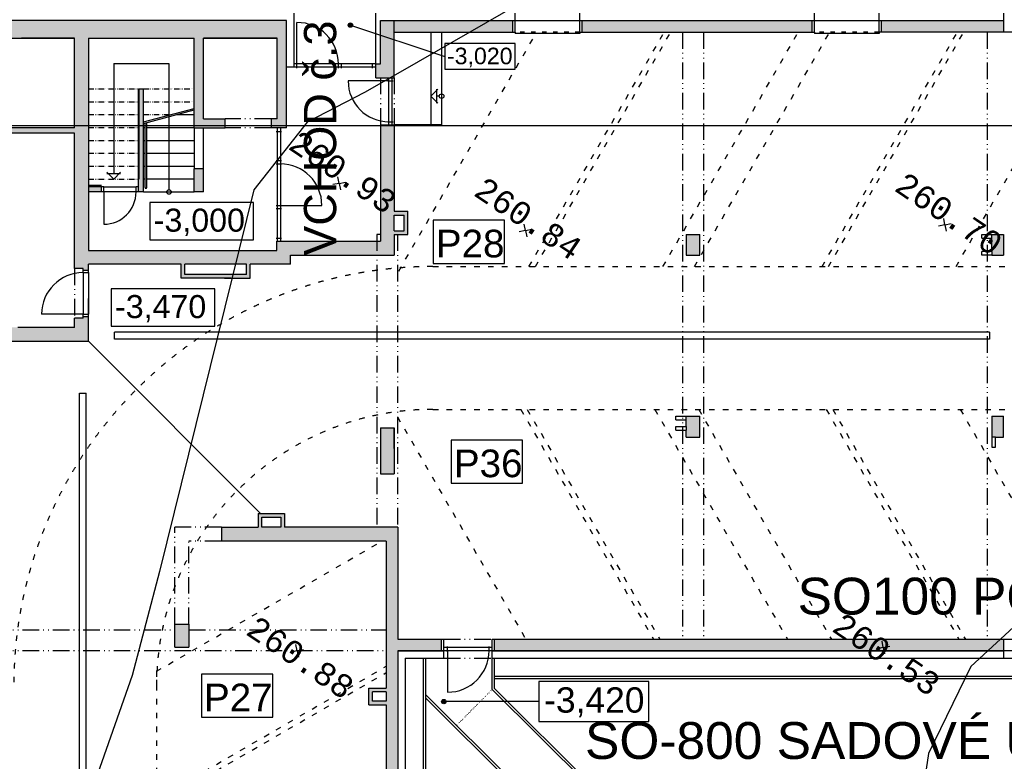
# Model space of a CAD drawing. Extents: x 4743276 to 9726129, y -4307434 to -1665362.
# Tile 47 of 121: x 4827111 to 4848494, y -2037564 to -2021464. Entities that reach past the tile are written whole.
import ezdxf
from ezdxf.enums import TextEntityAlignment as Align

# ---------------------------------------------------------------- set-up
doc = ezdxf.new("R2010")
doc.units = 0
doc.header["$MEASUREMENT"] = 0
for name, pattern in [('ACAD_ISO03W100', [30, 12, -18]), ('ACAD_ISO07W100', [3.5, 0.5, -3]), ('ACAD_ISO12W100', [22, 12, -3, 0.5, -3, 0.5, -3])]:
    doc.linetypes.add(name, pattern=pattern)
doc.layers.get('0').update_dxf_attribs({"linetype": 'CONTINUOUS'})
doc.layers.get('Defpoints').update_dxf_attribs({"color": 61, "linetype": 'CONTINUOUS'})
for name, color, linetype in [('body', 7, 'CONTINUOUS'), ('DVERE', 47, 'CONTINUOUS'), ('INSOLACIA', 8, 'CONTINUOUS'), ('KÓTY', 4, 'CONTINUOUS'), ('MÚRY', 1, 'CONTINUOUS'), ('OKNÁ', 146, 'CONTINUOUS'), ('POZEMOK', 8, 'CONTINUOUS'), ('TENKÁ', 7, 'CONTINUOUS'), ('tzb', 55, 'CONTINUOUS'), ('Výšky', 64, 'CONTINUOUS'), ('ZARIADENIE1', 145, 'CONTINUOUS'), ('ZARIADOVACIE', 144, 'CONTINUOUS'), ('šrafy-múry', 8, 'CONTINUOUS')]:
    doc.layers.add(name, color=color, linetype=linetype)
doc.styles.add('ARIAL', font='arial.ttf')
doc.styles.add('MONOTXT', font='MONOTXT', dxfattribs={"height": 0.2})
doc.styles.add('styl1', font='arial.ttf')
doc.styles.add('Style-Arial', font='arial.ttf')
doc.dimstyles.new('STANDARD 200', dxfattribs={"dimtxt": 600, "dimasz": 700, "dimexe": 10, "dimexo": 200, "dimgap": 100, "dimtad": 1, "dimdsep": 46, "dimlunit": 6, "dimtxsty": 'Style-Arial', "dimblk": 'ARCHTICK', "dimblk1": 'OBLIQUE', "dimblk2": 'ARCHTICK', "dimcen": 2.5, "dimse1": 1, "dimse2": 1, "dimadec": 0, "dimazin": 0, "dimtfac": 1, "dimtmove": 1, "dimatfit": 3, "dimldrblk": 'OBLIQUE', "dimfxl": 1, "dimtolj": 1, "dimtzin": 0, "dimarcsym": 0})

# ---------------------------------------------------------------- blocks, each defined once
blk = doc.blocks.new('_ArchTick')
at = {"color": 0, "linetype": 'ByBlock', "const_width": 0.15}
blk.add_lwpolyline([(-0.5, -0.5), (0.5, 0.5)], dxfattribs=at)
blk = doc.blocks.new('*D42215')
at = {"layer": 'Defpoints', "color": 0}
for p in [(4821644, -2021884), (4881994, -2021884), (4821644, -2023768)]:
    blk.add_point(p, dxfattribs=at)
at = {"layer": 'ZARIADOVACIE', "color": 0, "lineweight": -2}
blk.add_line((4881994, -2023768), (4821644, -2023768), dxfattribs=at)
at = {"layer": 'ZARIADOVACIE', "color": 0, "linetype": 'ByBlock', "lineweight": -2, "xscale": 700, "yscale": 700, "zscale": 700, "rotation": 180}
blk.add_blockref('_ArchTick', (4821644, -2023768), dxfattribs=at)
at = {"layer": 'ZARIADOVACIE', "color": 0, "linetype": 'ByBlock', "lineweight": -2, "xscale": 700, "yscale": 700, "zscale": 700}
blk.add_blockref('_ArchTick', (4881994, -2023768), dxfattribs=at)
at = {"layer": 'ZARIADOVACIE', "color": 0, "insert": (4850260, -2023422), "char_height": 600, "attachment_point": 5, "style": 'Style-Arial'}
blk.add_mtext('\\A1;60ﾠ350', dxfattribs=at)
blk = doc.blocks.new('_OBLIQUE')
at = {"color": 0, "linetype": 'ByBlock'}
blk.add_line((-0.5, -0.5), (0.5, 0.5), dxfattribs=at)
blk = doc.blocks.new('po')
at = {"layer": 'šrafy-múry'}
h = blk.add_hatch(color=256, dxfattribs=at)
h.dxf.hatch_style = 1
h.paths.add_polyline_path([(4824640, -1509246), (4824940, -1509246), (4826090, -1509246), (4826390, -1509246), (4828690, -1509246), (4828890, -1509246), (4830490, -1509246), (4830690, -1509246), (4830690, -1508866), (4824440, -1508866), (4824440, -1508936), (4824440, -1509246), (4824525, -1509246)])
h = blk.add_hatch(color=256, dxfattribs=at)
h.dxf.hatch_style = 1
h.paths.add_polyline_path([(4832630, -1510106), (4832730, -1510106), (4833030, -1510106), (4833030, -1509116), (4833030, -1508866), (4832730, -1508866), (4832730, -1509806), (4832630, -1509806)])
h = blk.add_hatch(color=256, dxfattribs=at)
h.dxf.hatch_style = 1
h.paths.add_polyline_path([(4833030, -1508866), (4833030, -1509116), (4835610, -1509116), (4835610, -1508866)])
h = blk.add_hatch(color=256, dxfattribs=at)
h.dxf.hatch_style = 1
h.paths.add_polyline_path([(4837110, -1508866), (4837110, -1509116), (4842110, -1509116), (4842110, -1508866)])
h = blk.add_hatch(color=256, dxfattribs=at)
h.dxf.hatch_style = 1
h.paths.add_polyline_path([(4846260, -1508866), (4843610, -1508866), (4843610, -1509116), (4846260, -1509116)])
h = blk.add_hatch(color=256, dxfattribs=at)
h.dxf.hatch_style = 1
h.paths.add_polyline_path([(4826390, -1511746), (4826390, -1511466), (4826390, -1511186), (4826390, -1510906), (4826390, -1510626), (4826390, -1510346), (4826390, -1509246), (4826090, -1509246), (4826090, -1514246), (4826275, -1514246), (4826275, -1514286), (4826390, -1514286), (4826390, -1514156), (4829345, -1514156), (4829425, -1514156), (4829825, -1514156), (4829905, -1514156), (4830780, -1514156), (4830780, -1513956), (4832655, -1513956), (4832655, -1513656), (4830560, -1513656), (4830490, -1513656), (4830480, -1513656), (4830480, -1513856), (4826390, -1513856), (4826390, -1512586), (4826390, -1512471), (4826390, -1512306), (4826390, -1512026), (4826390, -1511871)])
h = blk.add_hatch(color=256, dxfattribs=at)
h.dxf.hatch_style = 1
h.paths.add_polyline_path([(4828690, -1509246), (4828690, -1510346), (4828690, -1510626), (4828690, -1510771), (4828690, -1510802), (4828690, -1510906), (4828690, -1511186), (4828690, -1511196), (4828890, -1511196), (4829360, -1511196), (4829360, -1510996), (4828910, -1510996), (4828890, -1510996), (4828890, -1510735), (4828890, -1510695), (4828890, -1509407), (4828890, -1509367), (4828890, -1509246)])
h = blk.add_hatch(color=256, dxfattribs=at)
h.dxf.hatch_style = 1
h.paths.add_polyline_path([(4830490, -1509246), (4830490, -1510996), (4830360, -1510996), (4830360, -1511196), (4830690, -1511196), (4830690, -1509876), (4830690, -1509246)])
h = blk.add_hatch(color=256, dxfattribs=at)
h.dxf.hatch_style = 1
h.paths.add_polyline_path([(4827475, -1510346), (4827475, -1512586), (4827590, -1512586), (4827590, -1510346)])
h = blk.add_hatch(color=256, dxfattribs=at)
h.dxf.hatch_style = 1
h.paths.add_polyline_path([(4824640, -1510896), (4824525, -1510896), (4824525, -1511311), (4826090, -1511311), (4826090, -1511196), (4824640, -1511196)])
h = blk.add_hatch(color=256, dxfattribs=at)
h.dxf.hatch_style = 1
h.paths.add_polyline_path([(4833030, -1513506), (4833030, -1513426), (4833030, -1513136), (4833030, -1513056), (4833030, -1511131), (4833006, -1511131), (4832986, -1511131), (4832916, -1511131), (4832896, -1511131), (4832730, -1511131), (4832730, -1513506)])
h = blk.add_hatch(color=256, dxfattribs=at)
h.dxf.hatch_style = 1
h.paths.add_polyline_path([(4828690, -1512086), (4828690, -1512586), (4828890, -1512586), (4828890, -1512086)])
h = blk.add_hatch(color=256, dxfattribs=at)
h.dxf.hatch_style = 1
h.paths.add_polyline_path([(4826390, -1512471), (4826390, -1512586), (4826675, -1512586), (4826675, -1512471)])
h = blk.add_hatch(color=256, dxfattribs=at)
h.dxf.hatch_style = 1
h.paths.add_polyline_path([(4833330, -1513506), (4833330, -1513006), (4833030, -1513006), (4833030, -1513086), (4833250, -1513086), (4833250, -1513426), (4833030, -1513426), (4833030, -1513506), (4833105, -1513506)])
h = blk.add_hatch(color=256, dxfattribs=at)
h.dxf.hatch_style = 1
h.paths.add_polyline_path([(4832655, -1513956), (4832730, -1513956), (4832730, -1513656), (4832655, -1513656)])
h = blk.add_hatch(color=256, dxfattribs=at)
h.dxf.hatch_style = 1
h.paths.add_polyline_path([(4832730, -1513506), (4832730, -1513656), (4832730, -1513956), (4833030, -1513956), (4833030, -1513876), (4833030, -1513736), (4833030, -1513656), (4833030, -1513506)])
h = blk.add_hatch(color=256, dxfattribs=at)
h.dxf.hatch_style = 1
h.paths.add_polyline_path([(4839670, -1513876), (4839670, -1513736), (4839670, -1513656), (4839670, -1513506), (4839370, -1513506), (4839370, -1513656), (4839370, -1513956), (4839670, -1513956)])
h = blk.add_hatch(color=256, dxfattribs=at)
h.dxf.hatch_style = 1
h.paths.add_polyline_path([(4846260, -1513956), (4846260, -1513506), (4846010, -1513506), (4846010, -1513586), (4846010, -1513876), (4846010, -1513956)])
h = blk.add_hatch(color=256, dxfattribs=at)
h.dxf.hatch_style = 1
h.paths.add_polyline_path([(4829905, -1514456), (4829905, -1514156), (4829825, -1514156), (4829825, -1514376), (4828485, -1514376), (4828485, -1514156), (4828405, -1514156), (4828405, -1514456), (4829345, -1514456), (4829485, -1514456)])
h = blk.add_hatch(color=256, dxfattribs=at)
h.dxf.hatch_style = 1
h.paths.add_polyline_path([(4826275, -1515286), (4826275, -1515326), (4826090, -1515326), (4826090, -1515526), (4826390, -1515526), (4826390, -1515286)])
h = blk.add_hatch(color=256, dxfattribs=at)
h.dxf.hatch_style = 1
h.paths.add_polyline_path([(4824705, -1515826), (4826390, -1515826), (4826390, -1515526), (4826090, -1515526), (4824855, -1515526), (4824775, -1515526), (4824465, -1515526), (4824185, -1515526)])
h = blk.add_hatch(color=256, dxfattribs=at)
h.dxf.hatch_style = 1
h.paths.add_polyline_path([(4839670, -1517826), (4839670, -1517686), (4839670, -1517606), (4839670, -1517456), (4839370, -1517456), (4839370, -1517606), (4839370, -1517906), (4839670, -1517906)])
h = blk.add_hatch(color=256, dxfattribs=at)
h.dxf.hatch_style = 1
h.paths.add_polyline_path([(4846260, -1517906), (4846260, -1517456), (4846010, -1517456), (4846010, -1517536), (4846010, -1517826), (4846010, -1517906)])
h = blk.add_hatch(color=256, dxfattribs=at)
h.dxf.hatch_style = 1
h.paths.add_polyline_path([(4832730, -1518156), (4832730, -1518706), (4833030, -1518706), (4833030, -1517706), (4832730, -1517706), (4832730, -1517956)])
h = blk.add_hatch(color=256, dxfattribs=at)
h.dxf.hatch_style = 1
h.paths.add_polyline_path([(4830080, -1519566), (4830080, -1519866), (4830160, -1519866), (4830160, -1519646), (4830570, -1519646), (4830570, -1519866), (4830650, -1519866), (4830650, -1519566), (4830130, -1519566)])
h = blk.add_hatch(color=256, dxfattribs=at)
h.dxf.hatch_style = 1
h.paths.add_polyline_path([(4830650, -1519866), (4830570, -1519866), (4830160, -1519866), (4830080, -1519866), (4829280, -1519866), (4829280, -1520166), (4832655, -1520166), (4832655, -1519866)])
h = blk.add_hatch(color=256, dxfattribs=at)
h.dxf.hatch_style = 1
h.paths.add_polyline_path([(4834060, -1522296), (4833110, -1522296), (4833110, -1519866), (4832655, -1519866), (4832655, -1520166), (4832860, -1520166), (4832860, -1525986), (4833110, -1525986), (4833110, -1522546), (4834060, -1522546)])
h = blk.add_hatch(color=256, dxfattribs=at)
h.dxf.hatch_style = 1
h.paths.add_polyline_path([(4828570, -1522466), (4828570, -1521966), (4828270, -1521966), (4828270, -1522466)])
h = blk.add_hatch(color=256, dxfattribs=at)
h.dxf.hatch_style = 1
h.paths.add_polyline_path([(4836911, -1522296), (4835210, -1522296), (4835210, -1522546), (4836911, -1522546)])
h = blk.add_hatch(color=256, dxfattribs=at)
h.dxf.hatch_style = 1
h.paths.add_polyline_path([(4838311, -1522546), (4838311, -1522296), (4836911, -1522296), (4836911, -1522546)])
h = blk.add_hatch(color=256, dxfattribs=at)
h.dxf.hatch_style = 1
h.paths.add_polyline_path([(4843551, -1522296), (4838311, -1522296), (4838311, -1522546), (4843551, -1522546)])
h = blk.add_hatch(color=256, dxfattribs=at)
h.dxf.hatch_style = 1
h.paths.add_polyline_path([(4844951, -1522546), (4844951, -1522296), (4843551, -1522296), (4843551, -1522546), (4844951, -1522546)])
h = blk.add_hatch(color=256, dxfattribs=at)
h.dxf.hatch_style = 1
h.paths.add_polyline_path([(4846260, -1522296), (4844951, -1522296), (4844951, -1522546), (4846260, -1522546)])
h = blk.add_hatch(color=256, dxfattribs=at)
h.dxf.hatch_style = 1
h.paths.add_polyline_path([(4832860, -1523641), (4832560, -1523641), (4832560, -1523441), (4832860, -1523441), (4832860, -1523361), (4832481, -1523361), (4832481, -1523721), (4832860, -1523721)])
at = {"layer": 'DVERE'}
for p, q in [((4826725, -1512471), (4827425, -1512471)), ((4827425, -1512586), (4826725, -1512586)), ((4826725, -1512586), (4826725, -1513286)), ((4826275, -1514336), (4826275, -1515236)), ((4826390, -1514336), (4826390, -1515236)), ((4826390, -1515236), (4826390, -1514902)), ((4826275, -1515236), (4825375, -1515236))]:
    blk.add_line(p, q, dxfattribs=at)
for centre, radius, start, end in [((4826725, -1512586), 700, 270, 0), ((4826275, -1515236), 900, 90, 180)]:
    blk.add_arc(centre, radius, start, end, dxfattribs=at)
at = {"layer": 'INSOLACIA', "color": 9, "ltscale": 0.25}
blk.add_line((4830130, -1519566), (4826390, -1515826), dxfattribs=at)
at = {"layer": 'INSOLACIA', "linetype": 'ACAD_ISO12W100', "ltscale": 30}
for p, q in [((4819680, -1522091), (4828270, -1522091)), ((4819680, -1522541), (4832860, -1522541))]:
    blk.add_line(p, q, dxfattribs=at)
at = {"layer": 'MÚRY', "color": 7}
for p, q in [((4830850, -1508706), (4830850, -1509876)), ((4832630, -1510106), (4832630, -1508706)), ((4835660, -1509116), (4835660, -1508706)), ((4837060, -1509116), (4837060, -1508706)), ((4842160, -1509116), (4842160, -1508706)), ((4843560, -1509116), (4843560, -1508706)), ((4833030, -1509116), (4835660, -1509116)), ((4833030, -1510106), (4833030, -1509116)), ((4837060, -1509116), (4842160, -1509116)), ((4848555, -1509116), (4843560, -1509116)), ((4824640, -1509246), (4826090, -1509246)), ((4826090, -1509246), (4824940, -1509246)), ((4826090, -1511196), (4826090, -1509246)), ((4826090, -1511196), (4826090, -1509246)), ((4826390, -1509246), (4826390, -1512471)), ((4826390, -1509246), (4828690, -1509246)), ((4828690, -1511196), (4828690, -1509246)), ((4828890, -1510996), (4828890, -1509246)), ((4828890, -1509246), (4830490, -1509246)), ((4830490, -1509246), (4828890, -1509246)), ((4830490, -1510996), (4830490, -1509246)), ((4830490, -1510996), (4830490, -1509246)), ((4830490, -1510104), (4830490, -1509246)), ((4830850, -1509876), (4830690, -1509876)), ((4830690, -1511196), (4830690, -1509876)), ((4832630, -1510106), (4833030, -1510106)), ((4827475, -1512491), (4827475, -1510346)), ((4827475, -1510346), (4827590, -1510346)), ((4827590, -1512586), (4827590, -1510346)), ((4828890, -1510996), (4829360, -1510996)), ((4829360, -1511196), (4829360, -1510996)), ((4830490, -1510996), (4830360, -1510996)), ((4830360, -1510996), (4830360, -1511196)), ((4826090, -1511311), (4824525, -1511311)), ((4826090, -1511196), (4824640, -1511196)), ((4826090, -1514246), (4826090, -1511311)), ((4828690, -1511196), (4829360, -1511196)), ((4830690, -1511196), (4830360, -1511196)), ((4832730, -1511131), (4832730, -1513656)), ((4832730, -1511131), (4833030, -1511131)), ((4833030, -1511131), (4833030, -1513006)), ((4828690, -1512586), (4828690, -1512086)), ((4828890, -1512086), (4828690, -1512086)), ((4828890, -1512586), (4828890, -1512086)), ((4826725, -1512471), (4826390, -1512471)), ((4826390, -1512586), (4826390, -1513856)), ((4826725, -1512586), (4826390, -1512586)), ((4826725, -1512586), (4826725, -1512471)), ((4827475, -1512471), (4827425, -1512471)), ((4827425, -1512586), (4827425, -1512471)), ((4827590, -1512586), (4827425, -1512586)), ((4828890, -1512586), (4828690, -1512586)), ((4833030, -1513006), (4833330, -1513006)), ((4833330, -1513506), (4833330, -1513006)), ((4833030, -1513426), (4833030, -1513086)), ((4833030, -1513086), (4833250, -1513086)), ((4833250, -1513426), (4833250, -1513086)), ((4833030, -1513426), (4833250, -1513426)), ((4830480, -1513856), (4830480, -1513656)), ((4830480, -1513656), (4832730, -1513656)), ((4833030, -1513506), (4833330, -1513506)), ((4833030, -1513506), (4833030, -1513956)), ((4839370, -1513506), (4839670, -1513506)), ((4839370, -1513506), (4839370, -1513956)), ((4839670, -1513956), (4839670, -1513506)), ((4845790, -1513586), (4845790, -1513506)), ((4845790, -1513506), (4846010, -1513506)), ((4845790, -1513586), (4846010, -1513586)), ((4846010, -1513506), (4846260, -1513506)), ((4846010, -1513876), (4846010, -1513586)), ((4846260, -1513506), (4846260, -1513956)), ((4826390, -1513856), (4830480, -1513856)), ((4846010, -1513876), (4845790, -1513876)), ((4845790, -1513956), (4845790, -1513876)), ((4830780, -1514156), (4830780, -1513956)), ((4830780, -1513956), (4832730, -1513956)), ((4832730, -1513956), (4833030, -1513956)), ((4839370, -1513956), (4839670, -1513956)), ((4846010, -1513956), (4845790, -1513956)), ((4846010, -1513956), (4846260, -1513956)), ((4826275, -1514246), (4826090, -1514246)), ((4826275, -1514336), (4826275, -1514246)), ((4826390, -1514336), (4826390, -1514156)), ((4828405, -1514156), (4826390, -1514156)), ((4828405, -1514456), (4828405, -1514156)), ((4829825, -1514156), (4828485, -1514156)), ((4828485, -1514376), (4828485, -1514156)), ((4829825, -1514376), (4829825, -1514156)), ((4829905, -1514456), (4829905, -1514156)), ((4830780, -1514156), (4829905, -1514156)), ((4826275, -1514336), (4826390, -1514336)), ((4829485, -1514456), (4828405, -1514456)), ((4829825, -1514376), (4828485, -1514376)), ((4829345, -1514456), (4829905, -1514456)), ((4826090, -1515526), (4826090, -1515326)), ((4826275, -1515326), (4826090, -1515326)), ((4826275, -1515326), (4826275, -1515236)), ((4826275, -1515236), (4826390, -1515236)), ((4826390, -1515826), (4826390, -1515236)), ((4826090, -1515526), (4824855, -1515526)), ((4824705, -1515826), (4826390, -1515826)), ((4839150, -1517536), (4839150, -1517456)), ((4839150, -1517456), (4839370, -1517456)), ((4839370, -1517456), (4839670, -1517456)), ((4839670, -1517906), (4839670, -1517456)), ((4846010, -1517456), (4846260, -1517456)), ((4846010, -1517456), (4846010, -1517906)), ((4846260, -1517906), (4846260, -1517456)), ((4832730, -1517706), (4833030, -1517706)), ((4832730, -1517706), (4832730, -1518156)), ((4833030, -1518156), (4833030, -1517706)), ((4833030, -1517706), (4833030, -1518706)), ((4839150, -1517536), (4839370, -1517536)), ((4839150, -1517676), (4839370, -1517676)), ((4839150, -1517756), (4839150, -1517676)), ((4839370, -1517676), (4839370, -1517536)), ((4839150, -1517756), (4839370, -1517756)), ((4839370, -1517906), (4839370, -1517756)), ((4839370, -1517906), (4839670, -1517906)), ((4846010, -1517906), (4846010, -1518126)), ((4846090, -1517906), (4846260, -1517906)), ((4846090, -1518126), (4846090, -1517906)), ((4832730, -1517956), (4832730, -1518706)), ((4846010, -1518126), (4846090, -1518126)), ((4832730, -1518706), (4833030, -1518706)), ((4830080, -1519566), (4830650, -1519566)), ((4830080, -1519566), (4830080, -1519866)), ((4830160, -1519866), (4830160, -1519646)), ((4830160, -1519646), (4830570, -1519646)), ((4830570, -1519646), (4830570, -1519866)), ((4830650, -1519566), (4830650, -1519866)), ((4829280, -1519866), (4830080, -1519866)), ((4829280, -1519866), (4829280, -1520166)), ((4830570, -1519866), (4830160, -1519866)), ((4833110, -1519866), (4830650, -1519866)), ((4833110, -1519866), (4833110, -1522296)), ((4832860, -1520166), (4829280, -1520166)), ((4832860, -1520166), (4832860, -1523361)), ((4828270, -1522466), (4828270, -1521966)), ((4828270, -1521966), (4828570, -1521966)), ((4828570, -1521966), (4828570, -1522466)), ((4833110, -1522296), (4834110, -1522296)), ((4834110, -1522706), (4834110, -1522296)), ((4835160, -1522296), (4868640, -1522296)), ((4835160, -1522706), (4835160, -1522296)), ((4828270, -1522466), (4828570, -1522466)), ((4833270, -1522706), (4833270, -1535306)), ((4833270, -1522706), (4834110, -1522706)), ((4835160, -1522706), (4865940, -1522706)), ((4832481, -1523721), (4832481, -1523361)), ((4832481, -1523361), (4832860, -1523361)), ((4832560, -1523641), (4832560, -1523441)), ((4832860, -1523441), (4832560, -1523441)), ((4832860, -1523441), (4832860, -1523641)), ((4832860, -1523641), (4832560, -1523641)), ((4832481, -1523721), (4832860, -1523721)), ((4832860, -1523721), (4832860, -1535306))]:
    blk.add_line(p, q, dxfattribs=at)
at = {"layer": 'OKNÁ', "ltscale": 0.25}
for p, q in [((4830920, -1509806), (4830920, -1508906)), ((4832630, -1509806), (4830850, -1509806)), ((4830920, -1509896), (4830920, -1509786)), ((4831820, -1509896), (4831820, -1509786)), ((4831890, -1509896), (4831890, -1509786)), ((4832560, -1509896), (4832560, -1509786)), ((4832630, -1509876), (4830850, -1509876)), ((4832916, -1510176), (4832031, -1510176)), ((4832896, -1510176), (4833006, -1510176)), ((4832916, -1511131), (4832916, -1510106)), ((4832986, -1511131), (4832986, -1510106)), ((4832896, -1511061), (4833006, -1511061)), ((4830470, -1511276), (4830580, -1511276)), ((4830490, -1511196), (4830490, -1513656)), ((4830560, -1511196), (4830560, -1513656)), ((4832896, -1511131), (4833006, -1511131)), ((4830470, -1511906), (4830580, -1511906)), ((4830470, -1511976), (4830580, -1511976)), ((4830470, -1512876), (4830580, -1512876)), ((4830470, -1512946), (4830580, -1512946)), ((4830560, -1512876), (4831460, -1512876)), ((4830470, -1513586), (4830580, -1513586)), ((4835160, -1522476), (4834110, -1522476)), ((4835160, -1522546), (4834110, -1522546)), ((4834190, -1522566), (4834190, -1522456)), ((4834190, -1522546), (4834190, -1523446)), ((4835090, -1522566), (4835090, -1522456))]:
    blk.add_line(p, q, dxfattribs=at)
for centre, radius, start, end in [((4830920, -1509806), 900, 0, 90), ((4832916, -1510176), 885, 180, 270), ((4830560, -1512876), 900, 0, 90), ((4834190, -1522546), 900, 270, 0)]:
    blk.add_arc(centre, radius, start, end, dxfattribs=at)
at = {"layer": 'POZEMOK', "ltscale": 0.25}
for p, q in [((4835660, -1508866), (4837060, -1508866)), ((4842160, -1508866), (4843560, -1508866))]:
    blk.add_line(p, q, dxfattribs=at)
at = {"layer": 'POZEMOK', "linetype": 'ACAD_ISO03W100', "ltscale": 10}
for p, q in [((4833129, -1514306), (4836125, -1509116)), ((4835958, -1514206), (4838897, -1509116)), ((4836097, -1514206), (4839035, -1509116)), ((4838868, -1514206), (4841807, -1509116)), ((4839551, -1514206), (4842489, -1509116)), ((4842322, -1514206), (4845261, -1509116)), ((4842461, -1514206), (4845399, -1509116)), ((4845232, -1514206), (4848171, -1509116)), ((4833870, -1514206), (4869361, -1514206)), ((4833104, -1517469), (4835890, -1522296)), ((4833870, -1517306), (4865340, -1517306)), ((4835781, -1517306), (4838662, -1522296)), ((4835919, -1517306), (4838800, -1522296)), ((4838691, -1517306), (4841572, -1522296)), ((4839644, -1517306), (4842525, -1522296)), ((4842415, -1517306), (4845296, -1522296)), ((4842554, -1517306), (4845435, -1522296)), ((4845325, -1517306), (4848206, -1522296)), ((4827870, -1522991), (4832764, -1520166)), ((4827870, -1525762), (4832860, -1522881)), ((4827870, -1522991), (4827870, -1536660)), ((4827870, -1525901), (4832860, -1523020))]:
    blk.add_line(p, q, dxfattribs=at)
at = {"layer": 'POZEMOK'}
for p, q in [((4826940, -1509796), (4828140, -1509796)), ((4826940, -1509796), (4826940, -1512186)), ((4828140, -1509796), (4828140, -1512536)), ((4833830, -1510506), (4833980, -1510356)), ((4833950, -1510356), (4833950, -1510656)), ((4833980, -1510656), (4833830, -1510506)), ((4834010, -1510506), (4833950, -1510506)), ((4827590, -1511066), (4828690, -1510771)), ((4827590, -1511097), (4828690, -1510802)), ((4827620, -1512486), (4827620, -1511089)), ((4827660, -1512486), (4827660, -1511078)), ((4826940, -1512306), (4826790, -1512156)), ((4827090, -1512156), (4826940, -1512306)), ((4826790, -1512186), (4827090, -1512186))]:
    blk.add_line(p, q, dxfattribs=at)
for centre in [(4834060, -1510506), (4828140, -1512586)]:
    blk.add_circle(centre, 50, dxfattribs=at)
blk.add_arc((4827640, -1512486), 20, 180, 0, dxfattribs=at)
at = {"layer": 'POZEMOK', "linetype": 'ACAD_ISO03W100', "ltscale": 10}
for radius in [9100, 6000]:
    blk.add_arc((4833870, -1523306), radius, 90, 180, dxfattribs=at)
at = {"layer": 'TENKÁ'}
for p, q in [((4846260, -1508706), (4846260, -1509116)), ((4830690, -1508866), (4824440, -1508866)), ((4830690, -1509876), (4830690, -1508866)), ((4832730, -1509806), (4832730, -1508866)), ((4832730, -1508866), (4835660, -1508866)), ((4833030, -1509116), (4833030, -1508866)), ((4835610, -1509116), (4835610, -1508866)), ((4837060, -1508866), (4842160, -1508866)), ((4837110, -1509116), (4837110, -1508866)), ((4842110, -1509116), (4842110, -1508866)), ((4843560, -1508866), (4846260, -1508866)), ((4843610, -1509116), (4843610, -1508866)), ((4832630, -1509806), (4832730, -1509806)), ((4827490, -1512306), (4827490, -1510346)), ((4828305, -1510906), (4828690, -1510906)), ((4827590, -1511186), (4827620, -1511186)), ((4827660, -1511186), (4828690, -1511186)), ((4828690, -1511196), (4828690, -1512086)), ((4828890, -1512086), (4828890, -1511196)), ((4827590, -1511466), (4827620, -1511466)), ((4827660, -1511466), (4828690, -1511466)), ((4827590, -1511746), (4827620, -1511746)), ((4827660, -1511746), (4828690, -1511746)), ((4827590, -1512026), (4827620, -1512026)), ((4827660, -1512026), (4828690, -1512026)), ((4827620, -1512306), (4827590, -1512306)), ((4828690, -1512306), (4827660, -1512306)), ((4826390, -1512471), (4826390, -1512586)), ((4826675, -1512586), (4826675, -1512471)), ((4827475, -1512586), (4827475, -1512471)), ((4827590, -1512586), (4828690, -1512586)), ((4832730, -1513506), (4832655, -1513506)), ((4833030, -1513506), (4833105, -1513506)), ((4833030, -1513506), (4833105, -1513506)), ((4846010, -1513586), (4846010, -1513506)), ((4846010, -1513876), (4846010, -1513956)), ((4826275, -1514286), (4826390, -1514286)), ((4826275, -1515286), (4826390, -1515286)), ((4839370, -1517536), (4839370, -1517456)), ((4839370, -1517676), (4839370, -1517756)), ((4846090, -1517906), (4846010, -1517906)), ((4834060, -1522546), (4834060, -1522296)), ((4835210, -1522546), (4835210, -1522296)), ((4846260, -1522296), (4846260, -1522706)), ((4833110, -1522546), (4833110, -1535256)), ((4833110, -1522546), (4834110, -1522546)), ((4835160, -1522546), (4846260, -1522546))]:
    blk.add_line(p, q, dxfattribs=at)
at = {"layer": 'TENKÁ', "ltscale": 20}
for p, q in [((4833830, -1509116), (4833830, -1511131)), ((4834060, -1509116), (4834060, -1511131)), ((4834060, -1511131), (4833030, -1511131)), ((4834030, -1511131), (4833330, -1511131))]:
    blk.add_line(p, q, dxfattribs=at)
at = {"layer": 'TENKÁ', "linetype": 'ACAD_ISO03W100', "ltscale": 8}
for p, q in [((4837060, -1509116), (4835660, -1509116)), ((4843560, -1509116), (4842160, -1509116))]:
    blk.add_line(p, q, dxfattribs=at)
at = {"layer": 'TENKÁ', "ltscale": 0.25}
for p, q in [((4835660, -1509116), (4835660, -1509146)), ((4837060, -1509146), (4835660, -1509146)), ((4837060, -1509116), (4837060, -1509146)), ((4842160, -1509116), (4842160, -1509146)), ((4843560, -1509146), (4842160, -1509146)), ((4843560, -1509116), (4843560, -1509146)), ((4826675, -1512446), (4826416, -1512446))]:
    blk.add_line(p, q, dxfattribs=at)
at = {"layer": 'TENKÁ', "linetype": 'ACAD_ISO12W100', "ltscale": 30}
for p, q in [((4839295, -1509116), (4839295, -1522296)), ((4839745, -1509116), (4839745, -1522296)), ((4845910, -1509116), (4845910, -1522296)), ((4832730, -1510106), (4832730, -1511131)), ((4833030, -1510106), (4833030, -1511131)), ((4830360, -1510996), (4829360, -1510996)), ((4830360, -1511196), (4829360, -1511196)), ((4832655, -1513506), (4832655, -1519866)), ((4833105, -1513506), (4833105, -1519866)), ((4826090, -1514246), (4826090, -1515326)), ((4829280, -1519866), (4828270, -1519866)), ((4828270, -1521966), (4828270, -1519866)), ((4828570, -1521966), (4828570, -1520166)), ((4829280, -1520166), (4828570, -1520166)), ((4828570, -1522091), (4832860, -1522091)), ((4834110, -1522296), (4835160, -1522296)), ((4834110, -1522706), (4835160, -1522706))]:
    blk.add_line(p, q, dxfattribs=at)
at = {"layer": 'TENKÁ', "linetype": 'ACAD_ISO12W100', "ltscale": 10}
for p, q in [((4826390, -1510346), (4827475, -1510346)), ((4827590, -1510346), (4828690, -1510346)), ((4826390, -1510626), (4827490, -1510626)), ((4827590, -1510626), (4828690, -1510626)), ((4826390, -1510906), (4827490, -1510906)), ((4827590, -1510906), (4828189, -1510906)), ((4826390, -1511186), (4827490, -1511186)), ((4826390, -1511466), (4827490, -1511466)), ((4826390, -1511746), (4827490, -1511746)), ((4826390, -1512026), (4827490, -1512026)), ((4826390, -1512306), (4827490, -1512306))]:
    blk.add_line(p, q, dxfattribs=at)
at = {"layer": 'TENKÁ'}
for points in [[(4829977, -1512816), (4827722, -1512816), (4827722, -1513624), (4829977, -1513624)], [(4829137, -1514692), (4826883, -1514692), (4826883, -1515500), (4829137, -1515500)]]:
    blk.add_lwpolyline(points, close=True, dxfattribs=at)
at = {"layer": 'tzb'}
for p, q in [((4845960, -1515631), (4826960, -1515631)), ((4826960, -1515781), (4826960, -1515631)), ((4845960, -1515781), (4826960, -1515781)), ((4845960, -1515631), (4845960, -1515781)), ((4826195, -1516956), (4826345, -1516956)), ((4826195, -1534956), (4826195, -1516956)), ((4826345, -1534956), (4826345, -1516956))]:
    blk.add_line(p, q, dxfattribs=at)
at = {"layer": 'ZARIADOVACIE', "ltscale": 0.25}
for points in [[(4835428, -1513200), (4833879, -1513200), (4833879, -1514136), (4835428, -1514136)], [(4835819, -1517972), (4834270, -1517972), (4834270, -1518908), (4835819, -1518908)], [(4830392, -1523053), (4828843, -1523053), (4828843, -1523990), (4830392, -1523990)]]:
    blk.add_lwpolyline(points, close=True, dxfattribs=at)
at = {"layer": 'TENKÁ', "ltscale": 0.25, "style": 'ARIAL'}
for s, p in [('-3,000', (4827809, -1513448)), ('-3,470', (4826969, -1515324))]:
    blk.add_text(s, height=500, dxfattribs=at).set_placement(p)
at = {"layer": 'ZARIADOVACIE', "ltscale": 0.25, "style": 'Style-Arial'}
for s, p in [('P28', (4833935, -1514006)), ('P36', (4834327, -1518778)), ('P27', (4828900, -1523860))]:
    blk.add_text(s, height=600, dxfattribs=at).set_placement(p)

msp = doc.modelspace()

# ---------------------------------------------------------------- hatches: boundary and pattern name
at = {"layer": 'KÓTY'}
h = msp.add_hatch(color=256, dxfattribs=at)
h.dxf.hatch_style = 1
h.paths.add_polyline_path([(4834292, -2021629.76, 1), (4834292, -2021535.24, 1)])
h = msp.add_hatch(color=256, dxfattribs=at)
h.dxf.hatch_style = 1
h.paths.add_polyline_path([(4836322, -2036315.76, 1), (4836322, -2036221.24, 1)])

# ---------------------------------------------------------------- linework, layer by layer
at = {"layer": 'body', "color": 1, "linetype": 'Continuous'}
for p, q in [((4834049.149, -2025017.403), (4834022.165, -2024878.58)), ((4834049.149, -2025017.403), (4833910.326, -2025044.387)), ((4834049.149, -2025017.403), (4834187.972, -2024990.418)), ((4834049.149, -2025017.403), (4834076.134, -2025156.226)), ((4838096.038, -2026040.265), (4838069.053, -2025901.442)), ((4847204.174, -2025918.685), (4847065.351, -2025945.669)), ((4847204.174, -2025918.685), (4847177.189, -2025779.862)), ((4847204.174, -2025918.685), (4847342.997, -2025891.7)), ((4847204.174, -2025918.685), (4847231.158, -2026057.508)), ((4838096.038, -2026040.265), (4837957.215, -2026067.25)), ((4838096.038, -2026040.265), (4838234.861, -2026013.281)), ((4838096.038, -2026040.265), (4838123.022, -2026179.088)), ((4845865.73, -2035094.308), (4845838.745, -2034955.485)), ((4833138.678, -2035164.417), (4832999.855, -2035191.401)), ((4833138.678, -2035164.417), (4833111.693, -2035025.594)), ((4833138.678, -2035164.417), (4833277.501, -2035137.432)), ((4833138.678, -2035164.417), (4833165.662, -2035303.24)), ((4845865.73, -2035094.308), (4845726.907, -2035121.292)), ((4845865.73, -2035094.308), (4846004.553, -2035067.323)), ((4845865.73, -2035094.308), (4845892.714, -2035233.131))]:
    msp.add_line(p, q, dxfattribs=at)
at = {"layer": 'KÓTY'}
for p, q in [((4834292, -2021582.5), (4836346.173, -2022259.51)), ((4838385.772, -2036268.5), (4836322, -2036268.5))]:
    msp.add_line(p, q, dxfattribs=at)
for points in [[(4836346.173, -2022535.81), (4837874.373, -2022535.81), (4837874.373, -2021983.21), (4836346.173, -2021983.21)], [(4840772.299, -2035834.25), (4838385.772, -2035834.25), (4838385.772, -2036702.75), (4840772.299, -2036702.75)]]:
    msp.add_lwpolyline(points, close=True, dxfattribs=at)
for centre in [(4834292, -2021582.5), (4836322, -2036268.5)]:
    msp.add_circle(centre, 47.26, dxfattribs=at)
at = {"layer": 'TENKÁ'}
for p, q in [((4835883.799, -2065744.048), (4835883.799, -2035324.048)), ((4835933.799, -2065744.048), (4835933.799, -2035324.048)), ((4837373.799, -2036004.11), (4837373.799, -2035324.048)), ((4837423.799, -2035983.307), (4837423.799, -2035324.048)), ((4868313.799, -2035724.048), (4837423.799, -2035724.048)), ((4868313.799, -2035774.048), (4837423.799, -2035774.048)), ((4837373.799, -2036004.11), (4848850.989, -2047409.048)), ((4837423.799, -2035983.307), (4848871.607, -2047359.048)), ((4835933.799, -2036123.921), (4847318.799, -2047437.25)), ((4835933.799, -2036194.41), (4847268.799, -2047458.053))]:
    msp.add_line(p, q, dxfattribs=at)
at = {"layer": 'TENKÁ', "linetype": 'ACAD_ISO07W100', "ltscale": 10}
msp.add_line((4837373.799, -2036004.11), (4836598.441, -2036784.38), dxfattribs=at)
at = {"layer": 'Výšky', "color": 34, "linetype": 'Continuous'}
msp.add_lwpolyline([(4876225.918, -2011928.671), (4875665.675, -2012900.541), (4872567.919, -2014385.102), (4865478.567, -2015546.309), (4862393.711, -2016081.834), (4857732.076, -2017544.068), (4855771.677, -2018016.614), (4849204.553, -2018721.903), (4847941.361, -2018949.434), (4844919.401, -2019752.946), (4844842.72, -2019777.216), (4844252.241, -2019878.307), (4840101.597, -2019885.531), (4835423.902, -2022573.306), (4834598.984, -2023047.002), (4833354.893, -2023691.5), (4832196.492, -2025158.539), (4830150.023, -2033441.19), (4829556.191, -2035700.356), (4826067.267, -2045611.871)], dxfattribs=at)
at = {"layer": 'Výšky', "color": 30, "linetype": 'Continuous', "flags": 128}
msp.add_lwpolyline([(4893855.72, -2015557.53), (4893565.372, -2015857.443), (4893142.563, -2016495.012), (4892504.412, -2018948.641), (4891504.748, -2024500.855), (4890441.256, -2028316.488), (4887942.445, -2033108.409), (4886732.809, -2033741.167), (4884369.334, -2033499.422), (4880350.814, -2031704.147), (4878312.705, -2030442.81), (4874143.089, -2028881.217), (4870049.86, -2028939.23), (4863192.893, -2030517.726), (4857681.624, -2031177.693), (4853050.256, -2031761.71), (4851014.33, -2032508.465), (4847763.86, -2035509.291), (4846844.206, -2037396.703), (4845591.525, -2045810.545)], dxfattribs=at)
at = {"layer": 'ZARIADENIE1'}
msp.add_lwpolyline([(4835323.799, -2035164.048), (4835323.799, -2067054.048), (4868313.799, -2067054.048), (4868313.799, -2035164.048)], close=True, dxfattribs=at)

# ---------------------------------------------------------------- block references
at = {"layer": 'TENKÁ'}
msp.add_blockref('po', (2213.299, -512618.357), dxfattribs=at)

# ---------------------------------------------------------------- texts
at = {"layer": 'KÓTY', "style": 'ARIAL'}
for s, height, p in [('-3,020', 360, (4836388.871, -2022431.222)), ('-3,420', 550, (4838500.482, -2036508.166))]:
    msp.add_text(s, height=height, dxfattribs=at).set_placement(p)
at = {"layer": 'TENKÁ', "style": 'Style-Arial'}
msp.add_text('VCHOD č.3', height=700, rotation=90, dxfattribs=at).set_placement((4833284.267, -2024035.772), align=Align.TOP_CENTER)
at = {"layer": 'TENKÁ', "color": 30, "lineweight": 35, "ltscale": 0.25, "style": 'styl1'}
for s, p in [('SO100 POLYFUNKČNÝ OBJEKT', (4844004.519, -2034378.223)), ('SO-800 SADOVÉ ÚPRAVY', (4839388.491, -2037512.935))]:
    msp.add_text(s, height=800, dxfattribs=at).set_placement(p)
at = {"layer": 'Výšky', "linetype": 'Continuous', "style": 'MONOTXT'}
for s, p in [('260.93', (4833991.117, -2024978.259)), ('260.84', (4838017.279, -2025987.142)), ('260.70', (4847153.603, -2025884.574)), ('260.53', (4845796.92, -2035447.895)), ('260.88', (4833069.868, -2035518.004))]:
    msp.add_text(s, height=500, rotation=326, dxfattribs=at).set_placement(p, align=Align.CENTER)

# ---------------------------------------------------------------- dimensions: what is measured, and where the dimension line sits
at = {"layer": 'ZARIADOVACIE', "color": 7}
dim = msp.add_linear_dim(base=(4821643.799, -2023768), p1=(4881993.799, -2021884.048), p2=(4821643.799, -2021884.048), dimstyle='STANDARD 200', override={"dimtxsty": 'Style-Arial', "dimldrblk": 'OBLIQUE'}, dxfattribs=at)
dim.commit()
dim.dimension.update_dxf_attribs({"geometry": '*D42215', "text_midpoint": (4850260.5, -2023828.5), "dimtype": 160})

doc.saveas('drawing.dxf')
